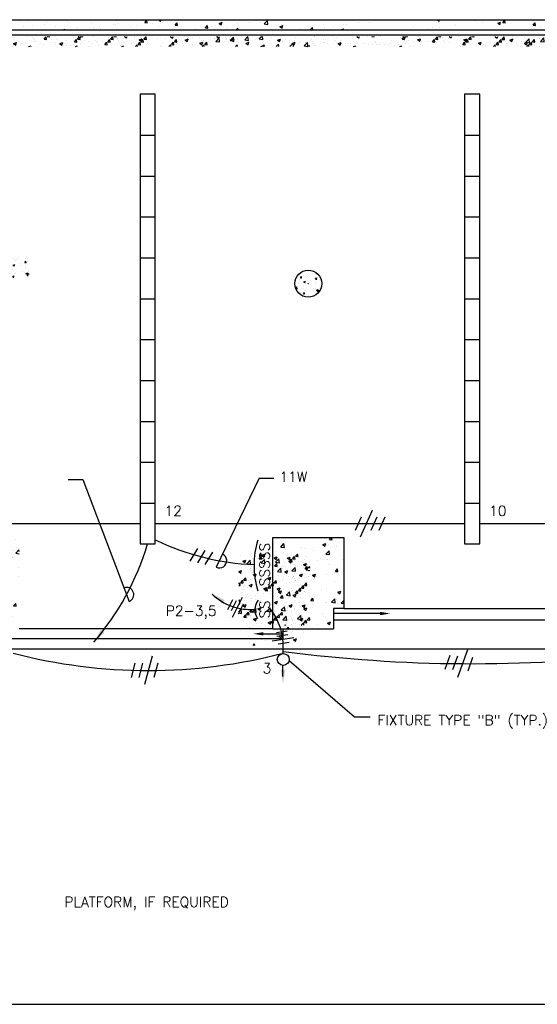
# Model space of a CAD drawing. Extents: x -210 to 4628, y -2287 to 14168.
# Tile 6 of 33: x 1587 to 2200, y 890 to 2054. Entities that reach past the tile are written whole.
import ezdxf
from ezdxf.enums import TextEntityAlignment as Align

# ---------------------------------------------------------------- set-up
doc = ezdxf.new("R2010")
doc.units = 0
doc.linetypes.add('HIDDEN', pattern=[0])
doc.layers.get('0').update_dxf_attribs({"linetype": 'CONTINUOUS'})
for name, color, linetype in [('E1', 4, 'CONTINUOUS'), ('E2', 2, 'CONTINUOUS'), ('EPCKT', 7, 'CONTINUOUS'), ('S1', 4, 'CONTINUOUS'), ('S6', 1, 'CONTINUOUS')]:
    doc.layers.add(name, color=color, linetype=linetype)
doc.styles.get("Standard").update_dxf_attribs({"font": 'SIMPLEX.SHX'})

# ---------------------------------------------------------------- blocks, each defined once
blk = doc.blocks.new('*X')
at = {"color": 0}
for p, q in [((872, 1841.7), (872, 1841.7)), ((874.6, 1848.7), (874.6, 1848.7)), ((883.4, 1842.7), (883.4, 1842.7)), ((884.5, 1843.4), (884.5, 1843.4)), ((894.5, 1845.9), (896.9, 1848.8)), ((894.5, 1845.9), (897.4, 1845.6)), ((897.4, 1845.6), (896.9, 1848.8)), ((903.5, 1845.9), (903.5, 1845.9)), ((909.1, 1846.2), (909.1, 1846.2)), ((912.9, 1840.6), (916.4, 1842)), ((912.9, 1840.6), (915.4, 1838.9)), ((915.4, 1838.9), (916.4, 1842)), ((930.3, 1842.7), (932.7, 1845.6)), ((930.3, 1842.7), (933.3, 1842.5)), ((933.3, 1842.5), (932.7, 1845.6)), ((952, 1841.2), (952, 1841.2)), ((966.2, 1839.6), (968.6, 1842.5)), ((966.2, 1839.6), (969.2, 1839.3)), ((969.2, 1839.3), (968.6, 1842.5)), ((974.1, 1849), (974.1, 1849)), ((981.2, 1846.2), (981.2, 1846.2)), ((985.4, 1840), (985.4, 1840)), ((997.5, 1840.3), (997.5, 1840.3)), ((1000.8, 1847.9), (1000.8, 1847.9)), ((1002.6, 1837.2), (1004.5, 1839.3)), ((1004.9, 1837.2), (1004.5, 1839.3)), ((1010.6, 1843.2), (1010.6, 1843.2)), ((1016.4, 1842.8), (1016.4, 1842.8)), ((1027.5, 1846.8), (1027.5, 1846.8)), ((1036.6, 1847), (1036.6, 1847)), ((1048, 1846.9), (1048, 1846.9)), ((1054.2, 1845.6), (1054.2, 1845.6)), ((1060.5, 1848.6), (1060.5, 1848.6)), ((1080.9, 1844.5), (1080.9, 1844.5)), ((1098.6, 1848.7), (1099.8, 1849.2)), ((1098.6, 1848.7), (1101.1, 1847.1)), ((1101.1, 1847.1), (1101.8, 1849.2)), ((1107.6, 1843.4), (1107.6, 1843.4)), ((1112.9, 1840.8), (1112.9, 1840.8)), ((1124.9, 1841.4), (1124.9, 1841.4)), ((1129.3, 1839.6), (1129.3, 1839.6)), ((1134.3, 1842.3), (1134.3, 1842.3)), ((1138.6, 1844.3), (1138.6, 1844.3)), ((1148.8, 1846.2), (1151.7, 1849.2)), ((1148.8, 1846.2), (1153.2, 1845.5)), ((1153.2, 1845.5), (1152.8, 1849.2)), ((1154.1, 1846.4), (1154.1, 1846.4)), ((1160.9, 1843.8), (1160.9, 1843.8)), ((1161, 1841.1), (1161, 1841.1)), ((1163.8, 1847.5), (1163.8, 1847.5)), ((1170.5, 1844.7), (1174, 1846.1)), ((1170.5, 1844.7), (1172.9, 1843)), ((1172.9, 1843), (1174, 1846.1)), ((1173.4, 1845.4), (1173.4, 1845.4)), ((1187.7, 1840), (1187.7, 1840)), ((1192.3, 1847.9), (1192.3, 1847.9)), ((1195.2, 1840.4), (1195.2, 1840.4)), ((1202.1, 1837.9), (1206, 1842)), ((1206.6, 1837.2), (1206, 1842)), ((1224.4, 1845.4), (1224.4, 1845.4)), ((1240.1, 1841.4), (1240.1, 1841.4)), ((1242.3, 1840.7), (1245.8, 1842.1)), ((1242.3, 1840.7), (1244.8, 1839)), ((1244.8, 1839), (1245.8, 1842.1)), ((1266.1, 1845.1), (1266.1, 1845.1)), ((1273.8, 1840.7), (1273.8, 1840.7)), ((1282, 1849), (1282.2, 1849.2)), ((1282, 1849), (1285, 1848.7)), ((1285, 1848.7), (1284.9, 1849.2)), ((1286.3, 1842.3), (1286.3, 1842.3)), ((1291.8, 1848.6), (1291.8, 1848.6)), ((1305.2, 1844.8), (1305.2, 1844.8)), ((1317.9, 1845.8), (1320.3, 1848.7)), ((1317.9, 1845.8), (1320.9, 1845.6)), ((1320.9, 1845.6), (1320.3, 1848.7)), ((1330.9, 1842.9), (1330.9, 1842.9)), ((1336.8, 1849), (1336.8, 1849)), ((1353.7, 1842.7), (1356.1, 1845.6)), ((1353.7, 1842.7), (1356.7, 1842.4)), ((1356.7, 1842.4), (1356.1, 1845.6)), ((1360.1, 1847.9), (1360.1, 1847.9)), ((1368, 1842.5), (1368, 1842.5)), ((1389.6, 1839.6), (1392, 1842.4)), ((1389.6, 1839.6), (1392.6, 1839.3)), ((1392.6, 1839.3), (1392, 1842.4)), ((1393.3, 1845.7), (1393.3, 1845.7)), ((1399.2, 1839.2), (1399.2, 1839.2)), ((1418.1, 1841.7), (1418.1, 1841.7)), ((1426.1, 1837.2), (1427.9, 1839.3)), ((1428.3, 1837.2), (1427.9, 1839.3)), ((1428, 1848.8), (1428.9, 1849.2)), ((1428, 1848.8), (1430.5, 1847.2)), ((1430.5, 1847.2), (1431.2, 1849.2)), ((1448.4, 1848.5), (1448.4, 1848.5)), ((1449.7, 1845.8), (1449.7, 1845.8)), ((1462.2, 1847.5), (1462.2, 1847.5)), ((1469.6, 1839.5), (1469.6, 1839.5)), ((1475.1, 1847.4), (1475.1, 1847.4)), ((1495.6, 1843.2), (1495.6, 1843.2)), ((1499.9, 1844.8), (1503.4, 1846.2)), ((1499.9, 1844.8), (1502.4, 1843.2)), ((1501.8, 1846.3), (1501.8, 1846.3)), ((1502.4, 1843.2), (1503.4, 1846.2)), ((1503.8, 1843.1), (1503.8, 1843.1)), ((1515.7, 1845.2), (1519.5, 1849.2)), ((1515.7, 1845.2), (1520.1, 1844.5)), ((1520.1, 1844.5), (1519.6, 1849.2)), ((1521.2, 1846.8), (1521.2, 1846.8)), ((1528.4, 1845.2), (1528.4, 1845.2)), ((1533, 1848.1), (1533, 1848.1)), ((1555.1, 1844), (1555.1, 1844)), ((1562.6, 1842.7), (1562.6, 1842.7)), ((1569.3, 1837.2), (1572.9, 1841)), ((1571.8, 1840.8), (1575.3, 1842.2)), ((1571.8, 1840.8), (1574.2, 1839.2)), ((1573.4, 1837.2), (1572.9, 1841)), ((1574.1, 1842.2), (1574.1, 1842.2)), ((1574.2, 1839.2), (1575.3, 1842.2)), ((1575.2, 1844.4), (1575.2, 1844.4)), ((1581.8, 1842.9), (1581.8, 1842.9)), ((1594.1, 1846.9), (1594.1, 1846.9)), ((1597.5, 1840.6), (1597.5, 1840.6)), ((1598, 1848.5), (1598, 1848.5)), ((1603.3, 1847.2), (1603.3, 1847.2)), ((1608.5, 1841.8), (1608.5, 1841.8)), ((1622.8, 1843.8), (1622.8, 1843.8)), ((1624.7, 1847.4), (1624.7, 1847.4)), ((1635.2, 1840.7), (1635.2, 1840.7)), ((1648.7, 1847.5), (1648.7, 1847.5)), ((1651.4, 1846.2), (1651.4, 1846.2)), ((1661.9, 1839.5), (1661.9, 1839.5)), ((1675.5, 1839.6), (1675.5, 1839.6)), ((1678.1, 1845.1), (1678.1, 1845.1)), ((1680.7, 1839.7), (1680.7, 1839.7)), ((1688.1, 1841.2), (1688.1, 1841.2)), ((1704.7, 1844), (1704.7, 1844)), ((1705.4, 1848.9), (1705.6, 1849.2)), ((1705.4, 1848.9), (1708.4, 1848.7)), ((1707, 1843.7), (1707, 1843.7)), ((1708.4, 1848.7), (1708.3, 1849.2)), ((1709.9, 1844.7), (1709.9, 1844.7)), ((1725, 1841.4), (1725, 1841.4)), ((1731.4, 1842.9), (1731.4, 1842.9)), ((1738.6, 1847.9), (1738.6, 1847.9)), ((1741.3, 1845.8), (1743.7, 1848.7)), ((1741.3, 1845.8), (1744.3, 1845.5)), ((1744.3, 1845.5), (1743.7, 1848.7)), ((1750.7, 1844.9), (1750.7, 1844.9)), ((1757.5, 1849), (1758.1, 1849.2)), ((1757.5, 1849), (1760, 1847.3)), ((1758.1, 1841.7), (1758.1, 1841.7)), ((1760, 1847.3), (1760.6, 1849.2)), ((1776, 1848.1), (1776, 1848.1)), ((1777.2, 1842.7), (1779.6, 1845.5)), ((1777.2, 1842.7), (1780.1, 1842.4)), ((1780.1, 1842.4), (1779.6, 1845.5)), ((1784.8, 1840.6), (1784.8, 1840.6)), ((1811.5, 1839.5), (1811.5, 1839.5)), ((1813, 1839.5), (1815.4, 1842.4)), ((1813, 1839.5), (1816, 1839.3)), ((1816, 1839.3), (1815.4, 1842.4)), ((1819.9, 1840.6), (1819.9, 1840.6)), ((1829.3, 1844.9), (1832.8, 1846.3)), ((1829.3, 1844.9), (1831.8, 1843.3)), ((1831.8, 1843.3), (1832.8, 1846.3)), ((1849.5, 1837.2), (1851.3, 1839.3)), ((1851.7, 1837.2), (1851.3, 1839.3)), ((1851.5, 1844.8), (1851.5, 1844.8)), ((1852.2, 1841.9), (1852.2, 1841.9)), ((1853.6, 1839.9), (1853.6, 1839.9)), ((1864, 1846.4), (1864, 1846.4)), ((1878.2, 1845.7), (1878.2, 1845.7)), ((1882.6, 1844.3), (1886.5, 1848.3)), ((1882.6, 1844.3), (1887, 1843.6)), ((1882.7, 1844.9), (1882.7, 1844.9)), ((1882.9, 1848.9), (1882.9, 1848.9)), ((1887, 1843.6), (1886.5, 1848.3)), ((1901.2, 1840.9), (1904.7, 1842.3)), ((1901.2, 1840.9), (1903.7, 1839.3)), ((1903.7, 1839.3), (1904.7, 1842.3)), ((1903.9, 1849.2), (1903.9, 1849.2)), ((1937.1, 1837.2), (1939.8, 1840.1)), ((1940.2, 1837.2), (1939.8, 1840.1)), ((1953, 1843.9), (1953, 1843.9)), ((1954.5, 1839.5), (1954.5, 1839.5)), ((1964.4, 1841.6), (1964.4, 1841.6)), ((1976.9, 1843.3), (1976.9, 1843.3)), ((1980.2, 1843), (1980.2, 1843)), ((1982.2, 1848.9), (1982.2, 1848.9)), ((1995.8, 1845.8), (1995.8, 1845.8)), ((2005.4, 1846.2), (2005.4, 1846.2)), ((2059.6, 1841.4), (2059.6, 1841.4)), ((2081.7, 1840), (2081.7, 1840)), ((2086.9, 1849.1), (2087.2, 1849.2)), ((2086.9, 1849.1), (2089.4, 1847.4)), ((2088.8, 1846.4), (2088.8, 1846.4)), ((2089.4, 1847.4), (2090, 1849.2)), ((2089.8, 1840.2), (2089.8, 1840.2)), ((2107.7, 1843.8), (2107.7, 1843.8)), ((2108.8, 1842.7), (2108.8, 1842.7)), ((2128.8, 1848.9), (2129.1, 1849.2)), ((2128.8, 1848.9), (2131.8, 1848.6)), ((2131.8, 1848.6), (2131.7, 1849.2)), ((2133.4, 1847.3), (2133.4, 1847.3)), ((2140.3, 1846.8), (2140.3, 1846.8)), ((2152.9, 1848.5), (2152.9, 1848.5)), ((2158.8, 1845.1), (2162.3, 1846.4)), ((2158.8, 1845.1), (2161.3, 1843.4)), ((2161.3, 1843.4), (2162.3, 1846.4)), ((2164.7, 1845.8), (2167.1, 1848.6)), ((2164.7, 1845.8), (2167.7, 1845.5)), ((2167.7, 1845.5), (2167.1, 1848.6)), ((2200.6, 1842.6), (2203, 1845.5)), ((2200.6, 1842.6), (2203.6, 1842.4)), ((2203.6, 1842.4), (2203, 1845.5)), ((2209.6, 1841.1), (2209.6, 1841.1)), ((2221.6, 1848.1), (2221.6, 1848.1)), ((2221.7, 1839.5), (2221.7, 1839.5)), ((2230.6, 1841.1), (2234.1, 1842.4)), ((2230.6, 1841.1), (2233.1, 1839.4)), ((2232.5, 1841.6), (2232.5, 1841.6)), ((2233.1, 1839.4), (2234.1, 1842.4)), ((2234.9, 1844.3), (2234.9, 1844.3)), ((2236.4, 1839.5), (2238.8, 1842.4)), ((2236.4, 1839.5), (2239.4, 1839.2)), ((2239.4, 1839.2), (2238.8, 1842.4)), ((2248.3, 1847), (2248.3, 1847)), ((2249.5, 1843.3), (2253.4, 1847.4)), ((2249.5, 1843.3), (2253.9, 1842.6)), ((2253.2, 1843.7), (2253.2, 1843.7)), ((2253.9, 1842.6), (2253.4, 1847.4)), ((2260.9, 1848.1), (2260.9, 1848.1)), ((2261.7, 1846.6), (2261.7, 1846.6)), ((2265.8, 1845.3), (2265.8, 1845.3)), ((2273, 1837.2), (2274.7, 1839.2)), ((2275.1, 1837.2), (2274.7, 1839.2)), ((2275, 1845.9), (2275, 1845.9)), ((2284.7, 1847.8), (2284.7, 1847.8)), ((2301.7, 1844.7), (2301.7, 1844.7)), ((2302.8, 1840.7), (2302.8, 1840.7)), ((2328.4, 1843.6), (2328.4, 1843.6)), ((2332, 1845.7), (2332, 1845.7)), ((2337.2, 1841.9), (2337.2, 1841.9)), ((2355.1, 1842.5), (2355.1, 1842.5)), ((2362.8, 1845.4), (2362.8, 1845.4)), ((2366.2, 1840.6), (2366.2, 1840.6)), ((2378.7, 1842.2), (2378.7, 1842.2)), ((2381.8, 1841.3), (2381.8, 1841.3)), ((2388.1, 1848.6), (2388.1, 1848.6)), ((2397.6, 1844.7), (2397.6, 1844.7)), ((2408.4, 1840.2), (2408.4, 1840.2)), ((2416.4, 1849.2), (2416.4, 1849.2)), ((2416.4, 1849.2), (2418.8, 1847.5)), ((2418.8, 1847.5), (2419.4, 1849.2)), ((2429.2, 1848.9), (2429.2, 1848.9)), ((2438.5, 1843.2), (2438.5, 1843.2)), ((2439.1, 1839.2), (2439.1, 1839.2)), ((2464.4, 1842.4), (2464.4, 1842.4)), ((2467.7, 1848.2), (2467.7, 1848.2)), ((2488.2, 1845.2), (2491.7, 1846.5)), ((2488.2, 1845.2), (2490.7, 1843.5)), ((2490.3, 1846.2), (2490.3, 1846.2)), ((2490.7, 1843.5), (2491.7, 1846.5)), ((2510.5, 1841.6), (2510.5, 1841.6)), ((2542.1, 1845.7), (2542.1, 1845.7)), ((2552.3, 1848.9), (2552.5, 1849.2)), ((2552.3, 1848.9), (2555.3, 1848.6)), ((2554.6, 1847.4), (2554.6, 1847.4)), ((2555.3, 1848.6), (2555.1, 1849.2)), ((2560.1, 1841.2), (2563.6, 1842.5)), ((2560.1, 1841.2), (2562.6, 1839.5)), ((2562.6, 1839.5), (2563.6, 1842.5)), ((2566.6, 1840), (2566.6, 1840)), ((2588.1, 1845.7), (2590.5, 1848.6)), ((2588.1, 1845.7), (2591.1, 1845.5)), ((2591.1, 1845.5), (2590.5, 1848.6)), ((2592.3, 1843.5), (2592.3, 1843.5)), ((2611.4, 1843.4), (2611.4, 1843.4)), ((2616.4, 1842.4), (2620.3, 1846.4)), ((2616.4, 1842.4), (2620.8, 1841.7)), ((2617.6, 1846.7), (2617.6, 1846.7)), ((2620.8, 1841.7), (2620.3, 1846.4)), ((2624, 1842.6), (2626.4, 1845.5)), ((2624, 1842.6), (2627, 1842.3)), ((2627, 1842.3), (2626.4, 1845.4)), ((984.9, 1838.6), (984.9, 1838.6)), ((986.2, 1837.2), (988.2, 1838)), ((988, 1837.2), (988.2, 1838)), ((1202.1, 1837.9), (1206.6, 1837.2)), ((1214.4, 1838.9), (1214.4, 1838.9)), ((1214.9, 1838.2), (1214.9, 1838.2)), ((1241, 1837.7), (1241, 1837.7)), ((1301.8, 1837.9), (1301.8, 1837.9)), ((1315.4, 1837.2), (1317.7, 1838.1)), ((1317.4, 1837.2), (1317.7, 1838.1)), ((1342.4, 1838.9), (1342.4, 1838.9)), ((1386.7, 1837.5), (1386.7, 1837.5)), ((1474.7, 1838.1), (1474.7, 1838.1)), ((1531.1, 1838.6), (1531.1, 1838.6)), ((1644.5, 1837.2), (1647.1, 1838.2)), ((1646.8, 1837.2), (1647.1, 1838.2)), ((1688.6, 1838.4), (1688.6, 1838.4)), ((1699.1, 1837.6), (1699.1, 1837.6)), ((1715.3, 1837.3), (1715.3, 1837.3)), ((1801, 1838.1), (1801, 1838.1)), ((1827, 1838.7), (1827, 1838.7)), ((1838.2, 1838.3), (1838.2, 1838.3)), ((1864.9, 1837.2), (1864.9, 1837.2)), ((1923.9, 1838.9), (1923.9, 1838.9)), ((1932.8, 1837.5), (1932.8, 1837.5)), ((1973.7, 1837.2), (1976.5, 1838.3)), ((1976.2, 1837.2), (1976.5, 1838.3)), ((2077.3, 1838.5), (2077.3, 1838.5)), ((2184, 1837.6), (2184, 1837.6)), ((2302.8, 1837.2), (2306, 1838.4)), ((2304.9, 1837.2), (2306.7, 1839.1)), ((2305.6, 1837.2), (2306, 1838.4)), ((2307, 1837.2), (2306.7, 1839.1)), ((2311.2, 1838.2), (2311.2, 1838.2)), ((2409.4, 1838.2), (2409.4, 1838.2)), ((2435.1, 1839.1), (2435.1, 1839.1)), ((2461.8, 1838), (2461.8, 1838)), ((2479.1, 1837.4), (2479.1, 1837.4)), ((2491.6, 1839.1), (2491.6, 1839.1)), ((2582.3, 1838.4), (2582.3, 1838.4)), ((2623.4, 1838.5), (2623.4, 1838.5)), ((1580.6, 1561.4), (1580.6, 1561.4)), ((1581.6, 1563.7), (1582.8, 1565.2)), ((1581.6, 1563.7), (1583.1, 1563.6)), ((1583.1, 1563.6), (1582.8, 1565.2)), ((1584.1, 1570.7), (1584.1, 1570.7)), ((1585.6, 1566.9), (1585.6, 1566.9)), ((1585.8, 1559.1), (1587.5, 1559.8)), ((1587, 1558.3), (1587.5, 1559.8)), ((1587.5, 1565.9), (1587.5, 1565.9)), ((1588.7, 1564.2), (1588.7, 1564.2)), ((1590.1, 1565.2), (1590.1, 1565.2)), ((1591.9, 1567.7), (1591.9, 1567.7)), ((1594, 1560.9), (1594, 1560.9)), ((1599.5, 1562.2), (1600.7, 1563.6)), ((1599.5, 1562.2), (1601, 1562)), ((1600.1, 1567.5), (1600.1, 1567.5)), ((1601, 1562), (1600.7, 1563.6)), ((1601.4, 1569), (1601.4, 1569)), ((1602.1, 1563.7), (1602.1, 1563.7)), ((1575.8, 1551.5), (1577.4, 1553.2)), ((1576, 1551.1), (1577.7, 1550.8)), ((1577.7, 1550.8), (1577.5, 1553.2)), ((1579, 1557.1), (1579, 1557.1)), ((1583.7, 1551.5), (1583.7, 1551.5)), ((1585.1, 1554), (1585.1, 1554)), ((1585.3, 1557.9), (1585.3, 1557.9)), ((1585.8, 1559.1), (1587, 1558.3)), ((1586.9, 1549.3), (1586.9, 1549.3)), ((1587.2, 1557.6), (1587.2, 1557.6)), ((1588.2, 1549.3), (1588.2, 1549.3)), ((1594.8, 1559.1), (1594.8, 1559.1)), ((1597.1, 1551), (1597.1, 1551)), ((1599.5, 1550.9), (1599.5, 1550.9)), ((1599.7, 1556.5), (1599.7, 1556.5)), ((1599.8, 1559.2), (1599.8, 1559.2)), ((1600.7, 1549.1), (1602.5, 1549.8)), ((1600.7, 1549.1), (1602, 1548.2)), ((1602, 1548.2), (1602.5, 1549.8)), ((1602.2, 1547), (1604.1, 1549.1)), ((1604, 1551.3), (1604, 1551.3)), ((1604.2, 1548.1), (1604.1, 1549.1)), ((1578.7, 1548), (1578.7, 1548)), ((1585.1, 1544.9), (1586.3, 1546.4)), ((1585.1, 1544.9), (1586.6, 1544.8)), ((1586.6, 1544.8), (1586.3, 1546.4)), ((1602.2, 1547), (1603.3, 1546.9)), ((1148.9, 1231.6), (1151.3, 1234.5)), ((1149.4, 1236.5), (1151.2, 1237.2)), ((1149.4, 1236.5), (1151.9, 1234.8)), ((1151.9, 1231.3), (1151.3, 1234.5)), ((1151.9, 1234.8), (1152.7, 1237.2)), ((1167.3, 1235.4), (1167.3, 1235.4)), ((1186.3, 1235.5), (1186.3, 1235.5)), ((1524, 1234.1), (1524, 1234.1)), ((1536.5, 1234.7), (1538.6, 1237.2)), ((1536.5, 1234.7), (1539.4, 1234.4)), ((1539.4, 1234.4), (1538.9, 1237.2)), ((1550.7, 1232.6), (1554.2, 1233.9)), ((1553.1, 1230.9), (1554.2, 1233.9)), ((1572.3, 1231.5), (1574.7, 1234.4)), ((1575.3, 1231.3), (1574.7, 1234.4)), ((1588.1, 1234.4), (1588.1, 1234.4)), ((1906.6, 1236.5), (1906.6, 1236.5)), ((1959.9, 1234.6), (1962, 1237.2)), ((1959.9, 1234.6), (1962.9, 1234.4)), ((1962.9, 1234.4), (1962.3, 1237.2)), ((2278.7, 1235.4), (2278.7, 1235.4)), ((1141.3, 1231.7), (1141.3, 1231.7)), ((1148.9, 1231.6), (1151.9, 1231.3)), ((1154.9, 1231.4), (1154.9, 1231.4)), ((1167.4, 1233), (1167.4, 1233)), ((1168.3, 1227.6), (1172.2, 1231.7)), ((1168.3, 1227.6), (1172.8, 1227)), ((1172.8, 1227), (1172.2, 1231.7)), ((1184.8, 1228.4), (1187.2, 1231.3)), ((1184.8, 1228.4), (1187.8, 1228.2)), ((1187.8, 1228.2), (1187.2, 1231.3)), ((1192.4, 1222.3), (1192.4, 1222.3)), ((1521.9, 1230.1), (1521.9, 1230.1)), ((1525.1, 1226.1), (1525.1, 1226.1)), ((1532.5, 1223.4), (1532.5, 1223.4)), ((1535.2, 1226.7), (1539.1, 1230.8)), ((1535.2, 1226.7), (1539.7, 1226)), ((1539.7, 1226), (1539.1, 1230.8)), ((1548.6, 1229), (1548.6, 1229)), ((1550.7, 1232.6), (1553.1, 1230.9)), ((1556.6, 1230.3), (1556.6, 1230.3)), ((1559.1, 1222.3), (1559.1, 1222.3)), ((1569.2, 1232), (1569.2, 1232)), ((1572.3, 1231.5), (1575.3, 1231.3)), ((1575, 1224.7), (1575, 1224.7)), ((1575.3, 1227.9), (1575.3, 1227.9)), ((1588.6, 1218.4), (1592.5, 1222.5)), ((1589.8, 1225), (1589.8, 1225)), ((1592.7, 1220.7), (1592.5, 1222.5)), ((1902.1, 1225.7), (1906, 1229.8)), ((1902.1, 1225.7), (1906.6, 1225.1)), ((1906.6, 1225.1), (1906, 1229.8)), ((1907.9, 1222.6), (1907.9, 1222.6)), ((1926.8, 1225.1), (1926.8, 1225.1)), ((1932, 1223.6), (1932, 1223.6)), ((1952, 1228.7), (1955.5, 1230)), ((1952, 1228.7), (1954.4, 1227)), ((1954.4, 1227), (1955.5, 1230)), ((1957.7, 1227.1), (1957.7, 1227.1)), ((1958.4, 1229.2), (1958.4, 1229.2)), ((1968.7, 1226.8), (1968.7, 1226.8)), ((1970.9, 1230.9), (1970.9, 1230.9)), ((2279, 1224.1), (2279, 1224.1)), ((2281.4, 1228.8), (2284.9, 1230.1)), ((2281.4, 1228.8), (2283.9, 1227.1)), ((2283.9, 1227.1), (2284.9, 1230.1)), ((2288.7, 1222.3), (2288.7, 1222.3)), ((2305.7, 1223), (2305.7, 1223)), ((2314.7, 1226), (2314.7, 1226)), ((2318.5, 1223.5), (2318.5, 1223.5)), ((2328.6, 1224), (2328.6, 1224)), ((2340.3, 1229.6), (2340.3, 1229.6)), ((2347.7, 1228.5), (2347.7, 1228.5)), ((2353.2, 1224.8), (2356.7, 1226.1)), ((2353.2, 1224.8), (2355.7, 1223.1)), ((2355.7, 1223.1), (2356.7, 1226.1)), ((2360.2, 1228.2), (2360.2, 1228.2)), ((1138.3, 1220.5), (1138.3, 1220.5)), ((1140.7, 1215), (1140.7, 1215)), ((1141.7, 1211.7), (1141.7, 1211.7)), ((1152.6, 1213.2), (1152.6, 1213.2)), ((1154.2, 1213.3), (1154.2, 1213.3)), ((1165, 1219.4), (1165, 1219.4)), ((1166.7, 1218.8), (1166.7, 1218.8)), ((1173.2, 1215.8), (1173.2, 1215.8)), ((1179.2, 1216.3), (1182.7, 1217.7)), ((1179.2, 1216.3), (1181.7, 1214.7)), ((1181.7, 1218.2), (1181.7, 1218.2)), ((1181.7, 1214.7), (1182.7, 1217.7)), ((1191.7, 1218.3), (1191.7, 1218.3)), ((1204.8, 1220), (1204.8, 1220)), ((1508.7, 1216.5), (1512.1, 1217.8)), ((1508.7, 1216.4), (1511.1, 1214.8)), ((1511.1, 1214.8), (1512.1, 1217.8)), ((1523.4, 1217.5), (1523.4, 1217.5)), ((1531.5, 1215), (1531.5, 1215)), ((1543.5, 1210.6), (1543.5, 1210.6)), ((1549.3, 1221.2), (1549.3, 1221.2)), ((1556, 1212.2), (1556, 1212.2)), ((1560.7, 1220), (1560.7, 1220)), ((1574.9, 1214.7), (1574.9, 1214.7)), ((1580.5, 1212.4), (1584, 1213.8)), ((1580.5, 1212.4), (1583, 1210.8)), ((1583, 1210.8), (1584, 1213.8)), ((1585.8, 1221.2), (1585.8, 1221.2)), ((1588.6, 1218.4), (1592.7, 1217.8)), ((1895.4, 1220.9), (1895.4, 1220.9)), ((1895.6, 1214.4), (1895.6, 1214.4)), ((1906, 1219.9), (1906, 1219.9)), ((1909.9, 1212.6), (1913.4, 1213.9)), ((1909.9, 1212.6), (1912.4, 1210.9)), ((1910.4, 1216.8), (1910.4, 1216.8)), ((1912.4, 1210.9), (1913.4, 1213.9)), ((1922.3, 1213.2), (1922.3, 1213.2)), ((1939.6, 1221.8), (1939.6, 1221.8)), ((1949, 1212.1), (1949, 1212.1)), ((1951.6, 1210.8), (1951.6, 1210.8)), ((1955.5, 1217.5), (1959.4, 1221.5)), ((1955.5, 1217.5), (1959.9, 1216.8)), ((1957.8, 1211.2), (1957.8, 1211.2)), ((1959.9, 1216.8), (1959.4, 1221.5)), ((1975.7, 1211), (1975.7, 1211)), ((1976.7, 1213.6), (1976.7, 1213.6)), ((2289.4, 1218.5), (2289.4, 1218.5)), ((2297.1, 1219.9), (2297.1, 1219.9)), ((2309.6, 1221.5), (2309.6, 1221.5)), ((2322.4, 1216.5), (2326.3, 1220.6)), ((2322.4, 1216.5), (2326.9, 1215.8)), ((2326.9, 1215.8), (2326.3, 1220.6)), ((2330.5, 1212.5), (2330.5, 1212.5)), ((2332.4, 1221.9), (2332.4, 1221.9)), ((2339.7, 1212.9), (2339.7, 1212.9)), ((2359.1, 1220.7), (2359.1, 1220.7)), ((2359.7, 1217.5), (2359.7, 1217.5)), ((1137.2, 1200.2), (1140.7, 1201.6)), ((1137.2, 1200.2), (1139.7, 1198.5)), ((1139.7, 1198.5), (1140.7, 1201.6)), ((1164.6, 1202.3), (1164.6, 1202.3)), ((1166.1, 1202.1), (1166.1, 1202.1)), ((1191.6, 1200.2), (1191.6, 1200.2)), ((1191.8, 1205.7), (1191.8, 1205.7)), ((1193.7, 1207.3), (1193.7, 1207.3)), ((1204.1, 1201.9), (1204.1, 1201.9)), ((1508.7, 1201.6), (1509.9, 1203.1)), ((1508.7, 1200.1), (1510.5, 1199.9)), ((1510.5, 1199.9), (1509.9, 1203.1)), ((1511.9, 1206.4), (1511.9, 1206.4)), ((1512, 1204.7), (1512, 1204.7)), ((1514.3, 1199), (1514.3, 1199)), ((1522.8, 1200.8), (1522.8, 1200.8)), ((1538.7, 1203.6), (1538.7, 1203.6)), ((1543.4, 1197.1), (1545.8, 1199.9)), ((1543.5, 1204), (1543.5, 1204)), ((1546.4, 1196.8), (1545.8, 1199.9)), ((1548.7, 1204.6), (1548.7, 1204.6)), ((1565.3, 1202.5), (1565.3, 1202.5)), ((1572.6, 1209), (1572.6, 1209)), ((1574.4, 1208.1), (1574.4, 1208.1)), ((1592, 1201.3), (1592, 1201.3)), ((1893.2, 1200.8), (1893.2, 1200.8)), ((1894.7, 1202.9), (1894.7, 1202.9)), ((1895.1, 1203.3), (1897.5, 1206.2)), ((1895.1, 1203.3), (1898.1, 1203)), ((1898.1, 1203), (1897.5, 1206.2)), ((1905.4, 1203.2), (1905.4, 1203.2)), ((1906.1, 1207.6), (1906.1, 1207.6)), ((1913.7, 1205.3), (1913.7, 1205.3)), ((1922.4, 1205.8), (1922.4, 1205.8)), ((1931, 1200.2), (1933.4, 1203)), ((1931, 1200.2), (1933.9, 1199.9)), ((1931.4, 1207), (1931.4, 1207)), ((1932.8, 1206.5), (1932.8, 1206.5)), ((1933.9, 1199.9), (1933.4, 1203)), ((1945.2, 1209.5), (1945.2, 1209.5)), ((1957.1, 1210.5), (1957.1, 1210.5)), ((1959.5, 1205.4), (1959.5, 1205.4)), ((1966.8, 1197), (1969.2, 1199.9)), ((1969.8, 1196.8), (1969.2, 1199.9)), ((2282.6, 1206.4), (2285.1, 1209.3)), ((2282.6, 1206.4), (2285.6, 1206.1)), ((2284, 1200.1), (2284, 1200.1)), ((2285.6, 1206.1), (2285.1, 1209.3)), ((2288.1, 1205.7), (2288.1, 1205.7)), ((2296.5, 1201.8), (2296.5, 1201.8)), ((2301.3, 1207.5), (2301.3, 1207.5)), ((2311.2, 1208.7), (2314.7, 1210)), ((2311.2, 1208.7), (2313.7, 1207)), ((2313.7, 1207), (2314.7, 1210)), ((2314.1, 1209.4), (2314.1, 1209.4)), ((2315.4, 1204.3), (2315.4, 1204.3)), ((2318.5, 1203.3), (2318.7, 1203.5)), ((2318.5, 1203.3), (2318.7, 1203.2)), ((2318.7, 1203.5), (2320.9, 1206.1)), ((2318.7, 1203.2), (2321.5, 1203)), ((2321.5, 1203), (2320.9, 1206.1)), ((2347, 1208.4), (2347, 1208.4)), ((2354.4, 1200.1), (2356.8, 1203)), ((2354.4, 1200.1), (2357.4, 1199.9)), ((2357.4, 1199.9), (2356.8, 1203)), ((2359.5, 1210.1), (2359.5, 1210.1)), ((1128.6, 1195), (1128.6, 1195)), ((1128.6, 1191.9), (1128.6, 1191.9)), ((1135.4, 1197.3), (1135.4, 1197.3)), ((1139.1, 1188.3), (1139.1, 1188.3)), ((1140.1, 1198.4), (1140.1, 1198.4)), ((1141.1, 1193.6), (1141.1, 1193.6)), ((1155.2, 1193.8), (1155.2, 1193.8)), ((1155.8, 1194), (1158.3, 1196.8)), ((1155.8, 1194), (1158.8, 1193.7)), ((1158.8, 1193.7), (1158.3, 1196.8)), ((1160, 1196.1), (1160, 1196.1)), ((1181.9, 1192.7), (1181.9, 1192.7)), ((1191.1, 1189), (1191.1, 1189)), ((1191.7, 1190.8), (1194.1, 1193.7)), ((1191.7, 1190.8), (1194.7, 1190.6)), ((1194.7, 1190.6), (1194.1, 1193.7)), ((1208.6, 1191.6), (1208.6, 1191.6)), ((1530.3, 1190.9), (1530.3, 1190.9)), ((1538.5, 1196.3), (1542, 1197.7)), ((1538.5, 1196.3), (1541, 1194.6)), ((1541, 1194.6), (1542, 1197.7)), ((1542.8, 1192.5), (1542.8, 1192.5)), ((1543.4, 1197.1), (1546.4, 1196.8)), ((1548.1, 1187.9), (1548.1, 1187.9)), ((1561.8, 1195), (1561.8, 1195)), ((1573.8, 1191.4), (1573.8, 1191.4)), ((1579.3, 1193.9), (1581.7, 1196.8)), ((1579.3, 1193.9), (1582.2, 1193.7)), ((1582.2, 1193.7), (1581.7, 1196.8)), ((1591.7, 1191.5), (1591.7, 1191.5)), ((1912.3, 1187.8), (1912.3, 1187.8)), ((1930.8, 1190.3), (1930.8, 1190.3)), ((1932.1, 1189.8), (1932.1, 1189.8)), ((1939.8, 1192.4), (1943.3, 1193.8)), ((1939.8, 1192.4), (1942.3, 1190.7)), ((1941.5, 1188.3), (1941.5, 1188.3)), ((1942.3, 1190.7), (1943.3, 1193.8)), ((1944.6, 1191.4), (1944.6, 1191.4)), ((1956.5, 1193.9), (1956.5, 1193.9)), ((1963.5, 1193.9), (1963.5, 1193.9)), ((1966.8, 1197), (1969.8, 1196.8)), ((1970.7, 1193.3), (1970.7, 1193.3)), ((2279.8, 1191.9), (2279.8, 1191.9)), ((2287.5, 1189), (2287.5, 1189)), ((2296, 1197.4), (2296, 1197.4)), ((2306.5, 1190.7), (2306.5, 1190.7)), ((2313.4, 1192.8), (2313.4, 1192.8)), ((2320.4, 1190), (2320.4, 1190)), ((2322.6, 1196.3), (2322.6, 1196.3)), ((2333.2, 1189.6), (2333.2, 1189.6)), ((2333.8, 1188.7), (2333.8, 1188.7)), ((2339.1, 1196.3), (2339.1, 1196.3)), ((2341.1, 1188.5), (2344.6, 1189.9)), ((2341.1, 1188.5), (2343.6, 1186.8)), ((2343.6, 1186.8), (2344.6, 1189.9)), ((2346.4, 1190.4), (2346.4, 1190.4)), ((2349.3, 1195.2), (2349.3, 1195.2)), ((2349.6, 1195), (2349.6, 1195)), ((2359.9, 1188.5), (2359.9, 1188.5)), ((1124.7, 1182.2), (1125.5, 1183)), ((1124.7, 1178.5), (1126, 1178.3)), ((1126, 1178.3), (1125.5, 1183)), ((1139.5, 1181.8), (1139.5, 1181.8)), ((1146.9, 1176.4), (1146.9, 1176.4)), ((1154.5, 1179.8), (1154.5, 1179.8)), ((1165.5, 1185.5), (1165.5, 1185.5)), ((1165.8, 1187.1), (1165.8, 1187.1)), ((1167, 1180.1), (1170.5, 1181.4)), ((1167, 1180.1), (1169.5, 1178.4)), ((1169.5, 1178.4), (1170.5, 1181.4)), ((1178.4, 1180.5), (1178.4, 1180.5)), ((1183.7, 1184.8), (1183.7, 1184.8)), ((1191, 1182.2), (1191, 1182.2)), ((1192.5, 1186), (1192.5, 1186)), ((1522.2, 1184.2), (1522.2, 1184.2)), ((1528.9, 1178.1), (1528.9, 1178.1)), ((1533.4, 1181.5), (1533.4, 1181.5)), ((1555.6, 1176.9), (1555.6, 1176.9)), ((1562.6, 1186.5), (1562.6, 1186.5)), ((1568.3, 1176.2), (1571.8, 1177.5)), ((1568.3, 1176.2), (1570.8, 1174.5)), ((1570.8, 1174.5), (1571.8, 1177.5)), ((1580.2, 1179.4), (1580.2, 1179.4)), ((1582.3, 1175.8), (1582.3, 1175.8)), ((1897.8, 1176.3), (1901.3, 1177.6)), ((1897.8, 1176.3), (1900.3, 1174.6)), ((1900.3, 1174.6), (1901.3, 1177.6)), ((1900.5, 1185.6), (1900.5, 1185.6)), ((1904.8, 1186.6), (1904.8, 1186.6)), ((1912.3, 1183.3), (1912.3, 1183.3)), ((1939, 1186.7), (1939, 1186.7)), ((1955.9, 1177.2), (1955.9, 1177.2)), ((1965.7, 1185.6), (1965.7, 1185.6)), ((2283.3, 1182.1), (2283.3, 1182.1)), ((2291.3, 1185), (2291.3, 1185)), ((2302.3, 1184.6), (2302.3, 1184.6)), ((2312.8, 1176.1), (2312.8, 1176.1)), ((2338.5, 1179.6), (2338.5, 1179.6)), ((1138.9, 1165.1), (1138.9, 1165.1)), ((1145.3, 1168.4), (1145.3, 1168.4)), ((1164.9, 1168.9), (1164.9, 1168.9)), ((1172, 1167.3), (1172, 1167.3)), ((1175, 1170.7), (1178.9, 1174.7)), ((1175, 1170.7), (1179.4, 1170)), ((1179.4, 1170), (1178.9, 1174.7)), ((1190.5, 1172.4), (1190.5, 1172.4)), ((1196.7, 1164.9), (1196.7, 1164.9)), ((1198.7, 1166.2), (1198.7, 1166.2)), ((1512.8, 1172.5), (1512.8, 1172.5)), ((1514.5, 1162.6), (1516.9, 1165.5)), ((1517.5, 1162.3), (1516.9, 1165.5)), ((1517.2, 1171.1), (1517.2, 1171.1)), ((1521.6, 1167.5), (1521.6, 1167.5)), ((1529.7, 1172.8), (1529.7, 1172.8)), ((1539.5, 1171.3), (1539.5, 1171.3)), ((1541.9, 1169.7), (1545.8, 1173.8)), ((1541.9, 1169.7), (1546.3, 1169)), ((1546.3, 1169), (1545.8, 1173.8)), ((1547.5, 1171.3), (1547.5, 1171.3)), ((1548.6, 1175.3), (1548.6, 1175.3)), ((1566.2, 1170.2), (1566.2, 1170.2)), ((1573.2, 1174.8), (1573.2, 1174.8)), ((1902, 1165.7), (1904.4, 1168.6)), ((1902, 1165.7), (1905, 1165.4)), ((1904.2, 1169.9), (1904.2, 1169.9)), ((1905, 1165.4), (1904.4, 1168.6)), ((1908.8, 1168.8), (1912.7, 1172.8)), ((1908.8, 1168.8), (1913.2, 1168.1)), ((1913.2, 1168.1), (1912.7, 1172.8)), ((1918.9, 1170.1), (1918.9, 1170.1)), ((1930.2, 1173.7), (1930.2, 1173.7)), ((1931.4, 1171.7), (1931.4, 1171.7)), ((1937.9, 1162.6), (1940.3, 1165.4)), ((1940.9, 1162.3), (1940.3, 1165.4)), ((1950.4, 1174.2), (1950.4, 1174.2)), ((1962.1, 1160.5), (1966, 1164.5)), ((1966.6, 1159.8), (1966, 1164.5)), ((1969.6, 1172.3), (1973.1, 1173.6)), ((1969.6, 1172.3), (1972.1, 1170.6)), ((1972.1, 1170.6), (1973.1, 1173.6)), ((2276.7, 1168.9), (2279.6, 1171.9)), ((2276.7, 1167.7), (2280.1, 1167.1)), ((2280.1, 1167.1), (2279.6, 1171.9)), ((2286, 1172), (2286, 1172)), ((2286.9, 1172.4), (2286.9, 1172.4)), ((2289.1, 1164.8), (2289.1, 1164.8)), ((2289.6, 1168.8), (2292, 1171.7)), ((2289.6, 1168.8), (2292.6, 1168.5)), ((2292.6, 1168.5), (2292, 1171.7)), ((2299.1, 1172.4), (2302.6, 1173.7)), ((2299.1, 1172.4), (2301.6, 1170.7)), ((2301.6, 1170.7), (2302.6, 1173.7)), ((2312.7, 1170.9), (2312.7, 1170.9)), ((2320.7, 1169), (2320.7, 1169)), ((2325.4, 1165.6), (2327.9, 1168.5)), ((2325.4, 1165.6), (2328.4, 1165.4)), ((2328.4, 1165.4), (2327.9, 1168.5)), ((2333.2, 1170.6), (2333.2, 1170.6)), ((2339.4, 1169.8), (2339.4, 1169.8)), ((2347.5, 1165.2), (2347.5, 1165.2)), ((1162.8, 1156.4), (1165.2, 1159.2)), ((1162.8, 1156.4), (1165.8, 1156.1)), ((1165.8, 1156.1), (1165.2, 1159.2)), ((1165.3, 1160.8), (1165.3, 1160.8)), ((1177.8, 1162.4), (1177.8, 1162.4)), ((1181.6, 1154.9), (1181.6, 1154.9)), ((1189.9, 1155.7), (1189.9, 1155.7)), ((1196.9, 1159.9), (1200.4, 1161.3)), ((1196.9, 1159.9), (1199.4, 1158.3)), ((1198.6, 1153.2), (1201.1, 1156.1)), ((1198.6, 1153.2), (1199, 1153.2)), ((1199.4, 1158.3), (1200.4, 1161.3)), ((1201.6, 1153.2), (1201.1, 1156.1)), ((1514.5, 1162.6), (1517.5, 1162.3)), ((1526.3, 1160.1), (1529.8, 1161.4)), ((1526.3, 1160.1), (1528.8, 1158.4)), ((1528.8, 1158.4), (1529.8, 1161.4)), ((1535.5, 1155.6), (1535.5, 1155.6)), ((1546.9, 1154.6), (1546.9, 1154.6)), ((1550.3, 1159.5), (1552.7, 1162.3)), ((1550.3, 1159.5), (1553.3, 1159.2)), ((1553.3, 1159.2), (1552.7, 1162.3)), ((1560.5, 1156.7), (1560.5, 1156.7)), ((1567.1, 1159.7), (1567.1, 1159.7)), ((1572.6, 1158.2), (1572.6, 1158.2)), ((1579.6, 1161.4), (1579.6, 1161.4)), ((1586.2, 1156.3), (1588.6, 1159.2)), ((1586.2, 1156.3), (1589.2, 1156.1)), ((1589.2, 1156.1), (1588.6, 1159.2)), ((1589.7, 1161.7), (1589.7, 1161.7)), ((1902.6, 1162.3), (1902.6, 1162.3)), ((1903.6, 1153.3), (1903.6, 1153.3)), ((1910.3, 1153.4), (1910.3, 1153.4)), ((1913.1, 1155.6), (1913.1, 1155.6)), ((1927.6, 1156.2), (1931.1, 1157.5)), ((1927.6, 1156.2), (1930.1, 1154.5)), ((1929.3, 1161.1), (1929.3, 1161.1)), ((1929.6, 1157), (1929.6, 1157)), ((1930.1, 1154.5), (1931.1, 1157.5)), ((1937.2, 1154.5), (1937.2, 1154.5)), ((1937.9, 1162.6), (1940.9, 1162.3)), ((1939.4, 1158.4), (1939.4, 1158.4)), ((1939.8, 1154.4), (1939.8, 1154.4)), ((1955.2, 1160.6), (1955.2, 1160.6)), ((1956, 1160), (1956, 1160)), ((1962.1, 1160.5), (1966.6, 1159.8)), ((1966.5, 1153.3), (1966.5, 1153.3)), ((1968.6, 1163.4), (1968.6, 1163.4)), ((1968.8, 1158.6), (1968.8, 1158.6)), ((1973.8, 1159.4), (1976.2, 1162.3)), ((1973.8, 1159.4), (1976.7, 1159.2)), ((1976.7, 1159.4), (1976.2, 1162.3)), ((2286.3, 1155.7), (2286.3, 1155.7)), ((2289.2, 1155.2), (2289.2, 1155.2)), ((2312.2, 1159.5), (2312.2, 1159.5)), ((2318.4, 1160.2), (2318.4, 1160.2)), ((2329, 1159.5), (2332.9, 1163.6)), ((2329, 1159.5), (2333.5, 1158.9)), ((2331.3, 1153.2), (2332.4, 1153.6)), ((2332.3, 1153.2), (2332.4, 1153.6)), ((2333.5, 1158.8), (2332.9, 1163.6)), ((2337.9, 1163), (2337.9, 1163)), ((2339, 1153.4), (2339, 1153.4)), ((1520.9, 1150.9), (1520.9, 1150.9)), ((1531.4, 1151.7), (1531.4, 1151.7)), ((1545.7, 1151.5), (1545.7, 1151.5)), ((1556.2, 1139.9), (1559.7, 1141.3)), ((1558.7, 1138.2), (1559.7, 1141.3)), ((1566.4, 1141.6), (1566.4, 1141.6)), ((1572, 1141.5), (1572, 1141.5)), ((1572.4, 1150.4), (1572.4, 1150.4)), ((1572.5, 1145.7), (1572.5, 1145.7)), ((1585.4, 1144.1), (1585.4, 1144.1)), ((1905.8, 1150.3), (1905.8, 1150.3)), ((1918.3, 1152), (1918.3, 1152)), ((1922.3, 1142.5), (1922.3, 1142.5)), ((1951.4, 1147.5), (1951.4, 1147.5)), ((1954.6, 1143.9), (1954.6, 1143.9)), ((1522.3, 1135.8), (1522.3, 1135.8)), ((1543.3, 1140.7), (1543.3, 1140.7)), ((1546.3, 1138), (1546.3, 1138)), ((1553.9, 1140), (1553.9, 1140)), ((1556.2, 1139.9), (1558.7, 1138.2)), ((1893.1, 1137.5), (1893.1, 1137.5)), ((1903, 1136.7), (1903, 1136.7)), ((1905.1, 1132.3), (1905.1, 1132.3)), ((1909.9, 1129.2), (1911.4, 1131)), ((1911.7, 1129.2), (1911.4, 1131)), ((1919.3, 1135.7), (1919.3, 1135.7)), ((1924.1, 1134.8), (1924.1, 1134.8)), ((1929, 1140.4), (1929, 1140.4)), ((1946, 1134.6), (1946, 1134.6)), ((1955.7, 1138.9), (1955.7, 1138.9)), ((1957.5, 1136), (1961, 1137.4)), ((1957.5, 1136), (1960, 1134.4)), ((1960, 1134.4), (1961, 1137.4))]:
    blk.add_line(p, q, dxfattribs=at)
blk = doc.blocks.new('XEBACK')
at = {"layer": 'S1', "color": 0}
for p, q in [((778.7, 1849.2), (2706.7, 1849.2)), ((790.7, 1831.2), (2694.7, 1831.2)), ((796.7, 1837.2), (2688.7, 1837.2)), ((1892.7, 1237.2), (1976.7, 1237.2)), ((1892.7, 1129.2), (1964.7, 1129.2)), ((2606.7, 1139.2), (1964.7, 1139.2)), ((2360.7, 1105.2), (1124.7, 1105.2)), ((2732.7, 685.2), (754.7, 685.2))]:
    blk.add_line(p, q, dxfattribs=at)
for points in [[(1892.7, 1129.2), (1892.7, 1237.2)], [(1976.7, 1237.2), (1976.7, 1153.2)], [(1976.7, 1153.2), (1964.7, 1153.2), (1964.7, 1129.2)], [(1976.7, 1153.2), (2276.7, 1153.2)], [(2019.7, 1147.2), (1965.7, 1147.2)], [(1904.7, 1129.2), (1904.7, 1117.2), (1262.7, 1117.2)], [(1892.7, 1129.2), (1592.7, 1129.2)], [(1892.7, 1129.2), (1904.7, 1129.2)], [(1881.7, 1123.2), (1903.7, 1123.2)]]:
    blk.add_lwpolyline(points, dxfattribs=at)
blk.add_circle((1934.7, 1537.2), 16, dxfattribs=at)
for points in [[(2019.7, 1149.2), (2019.7, 1145.2), (2031.7, 1147.2)], [(1881.7, 1121.2), (1881.7, 1125.2), (1869.7, 1123.2)]]:
    blk.add_solid(points, dxfattribs=at)
at = {"layer": 'S6', "color": 0}
for p, q in [((1934.6, 1537.2), (1934.8, 1537.2)), ((1934.7, 1537.1), (1934.7, 1537.3))]:
    blk.add_line(p, q, dxfattribs=at)
at = {"color": 0}
blk.add_blockref('*X', (0, 0), dxfattribs=at)
blk.add_blockref('*X', (0, 0), dxfattribs=at)
at = {"layer": 'S6', "color": 0}
for p in [(0, 0), (0, 0), (0, 0), (0, 0), (0, 0), (0, 0), (0, 0), (-424.2, -19.7), (-40.2, -19.7), (343.8, -19.7), (727.8, -19.7)]:
    blk.add_blockref('*X', p, dxfattribs=at)

msp = doc.modelspace()

# ---------------------------------------------------------------- linework, layer by layer
at = {"layer": 'E1', "color": 0}
for p, q in [((1729.7, 1917.2), (1747.7, 1917.2)), ((2113.7, 1917.2), (2131.7, 1917.2)), ((1729.7, 1868.9), (1747.7, 1868.9)), ((2113.7, 1868.9), (2131.7, 1868.9)), ((1729.7, 1820.6), (1747.7, 1820.6)), ((2113.7, 1820.6), (2131.7, 1820.6)), ((1729.7, 1772.3), (1747.7, 1772.3)), ((2113.7, 1772.3), (2131.7, 1772.3)), ((1729.7, 1723.9), (1747.7, 1723.9)), ((2113.7, 1723.9), (2131.7, 1723.9)), ((1729.7, 1675.6), (1747.7, 1675.6)), ((2113.7, 1675.6), (2131.7, 1675.6)), ((1729.7, 1627.3), (1747.7, 1627.3)), ((2113.7, 1627.3), (2131.7, 1627.3)), ((1729.7, 1578.9), (1747.7, 1578.9)), ((2113.7, 1578.9), (2131.7, 1578.9)), ((1729.7, 1530.6), (1747.7, 1530.6)), ((2113.7, 1530.6), (2131.7, 1530.6)), ((1729.7, 1482.3), (1747.7, 1482.3)), ((2113.7, 1482.3), (2131.7, 1482.3)), ((1990.6, 1442.2), (2004.6, 1474)), ((1363.7, 1458.1), (1729.7, 1458.1)), ((1747.7, 1458.1), (2113.7, 1458.1)), ((1984.6, 1450.1), (1991.6, 1466)), ((2003.2, 1450.1), (2010.3, 1466)), ((2012.5, 1450.1), (2019.5, 1465.9)), ((2131.7, 1458.1), (2533.7, 1458.1)), ((1797.7, 1428.6), (1788.7, 1413.7)), ((1806.5, 1426.3), (1797.5, 1411.5)), ((1815.4, 1424.3), (1806.4, 1409.5)), ((1896.1, 1309.9), (1902.1, 1309.9)), ((1899.1, 1304.4), (1899.1, 1309.9)), ((2117.1, 1308.8), (2105.4, 1276)), ((1723.6, 1292.9), (1719.1, 1276.1)), ((1732.7, 1292.9), (1728.2, 1276.1)), ((1743.9, 1301.3), (1734.9, 1267.7)), ((1750.7, 1292.9), (1746.2, 1276.1)), ((2096.2, 1302.1), (2090.3, 1285.7)), ((2105.2, 1301.3), (2099.3, 1285)), ((2123.1, 1299.8), (2117.3, 1283.5)), ((1898.8, 1277.2, -72), (1898.8, 1290.7, -72))]:
    msp.add_line(p, q, dxfattribs=at)
for points in [[(1729.7, 1434), (1747.7, 1434), (1747.7, 1965.6), (1729.7, 1965.6)], [(2113.7, 1434), (2131.7, 1434), (2131.7, 1965.6), (2113.7, 1965.6)]]:
    msp.add_lwpolyline(points, close=True, dxfattribs=at)
msp.add_circle((1899.1, 1297.4), 7, dxfattribs=at)
for centre, radius, start, end in [((1431.3, 1526.8), 321.1, 319.3809, 343.1952), ((1877, 1708.3), 299, 244.3668, 267.6194), ((1969.6, 1408.6), 105, 163.4478, 196.5522), ((1860, 1421), 64.5, 225.7811, 274.959), ((1884.2, 1356.3), 18.7, 142.5549, 214.579), ((1739.4, 1918.9), 634.5, 255.4198, 284.5802), ((2123.2, 3040.5), 1748.1, 262.6357, 276.6185)]:
    msp.add_arc(centre, radius, start, end, dxfattribs=at)
at = {"layer": 'E1', "color": 0, "linetype": 'HIDDEN'}
msp.add_arc((1827.8, 1312.9), 71.4, 357.5865, 37.8127, dxfattribs=at)
at = {"layer": 'E1', "color": 0}
for points in [[(1815.2, 1374.9), (1815.2, 1375.1), (1814.9, 1375)], [(1830, 1367.5), (1826.7, 1363), (1815, 1375.1)], [(1683.4, 1332.4), (1687.6, 1328.9), (1675, 1317.7)], [(1675.2, 1317.9), (1675.2, 1318.1), (1674.8, 1318)], [(1896.1, 1285.2, -72), (1901.6, 1285.2, -72), (1898.8, 1268.6, -72)]]:
    msp.add_solid(points, dxfattribs=at)
at = {"layer": 'E2', "color": 0}
for p, q in [((1644.8, 1510.2), (1661.9, 1510.2)), ((1870.8, 1511.9), (1887.8, 1511.9)), ((1906, 1296), (1983.6, 1229.4)), ((1983.6, 1229.4), (2002, 1229.4))]:
    msp.add_line(p, q, dxfattribs=at)
for points in [[(1661.9, 1510.2), (1716.8, 1366.1, 1), (1710.7, 1382.1, 1)], [(1870.8, 1511.9), (1819.9, 1406.4, 1), (1827.4, 1421.9, 1)]]:
    msp.add_lwpolyline(points, format="xyb", dxfattribs=at)
at = {"layer": 'EPCKT', "color": 0}
for p, q in [((1833.7, 1356.5), (1839.5, 1368.2)), ((1838.1, 1355.4), (1844, 1367.1)), ((1839.2, 1347.5), (1851, 1370.9)), ((1846.2, 1351.4), (1852.1, 1363)), ((1891, 1329.3), (1903.9, 1331.4)), ((1886, 1319.4), (1911.8, 1323.5)), ((1891.7, 1324.9), (1904.6, 1326.9)), ((1893.1, 1316), (1906, 1318))]:
    msp.add_line(p, q, dxfattribs=at)

# ---------------------------------------------------------------- block references
at = {"layer": 'E1', "color": 0}
msp.add_blockref('XEBACK', (-6, 204.5), dxfattribs=at)

# ---------------------------------------------------------------- texts
at = {"layer": 'E2', "color": 0}
for s, p in [('11W', (1894.6, 1507.4)), ('12', (1758.7, 1467.1)), ('10', (2142.7, 1467.1)), ('P2-3,5', (1760.1, 1349)), ('3', (1874.8, 1280.9)), ('FIXTURE TYPE "B" (TYP.)', (2010.7, 1219.7))]:
    msp.add_text(s, height=12, dxfattribs=at).set_placement(p)
for s, p in [('SSSSS', (1883.1, 1409.6)), ('S', (1883.1, 1362.1)), ('S', (1883.1, 1351.1))]:
    msp.add_text(s, height=12, rotation=90, dxfattribs=at).set_placement(p, align=Align.CENTER)
msp.add_text('PLATFORM, IF REQUIRED', height=12, dxfattribs=at).set_placement((1737.5, 1004.7), align=Align.CENTER)

doc.saveas('drawing.dxf')
